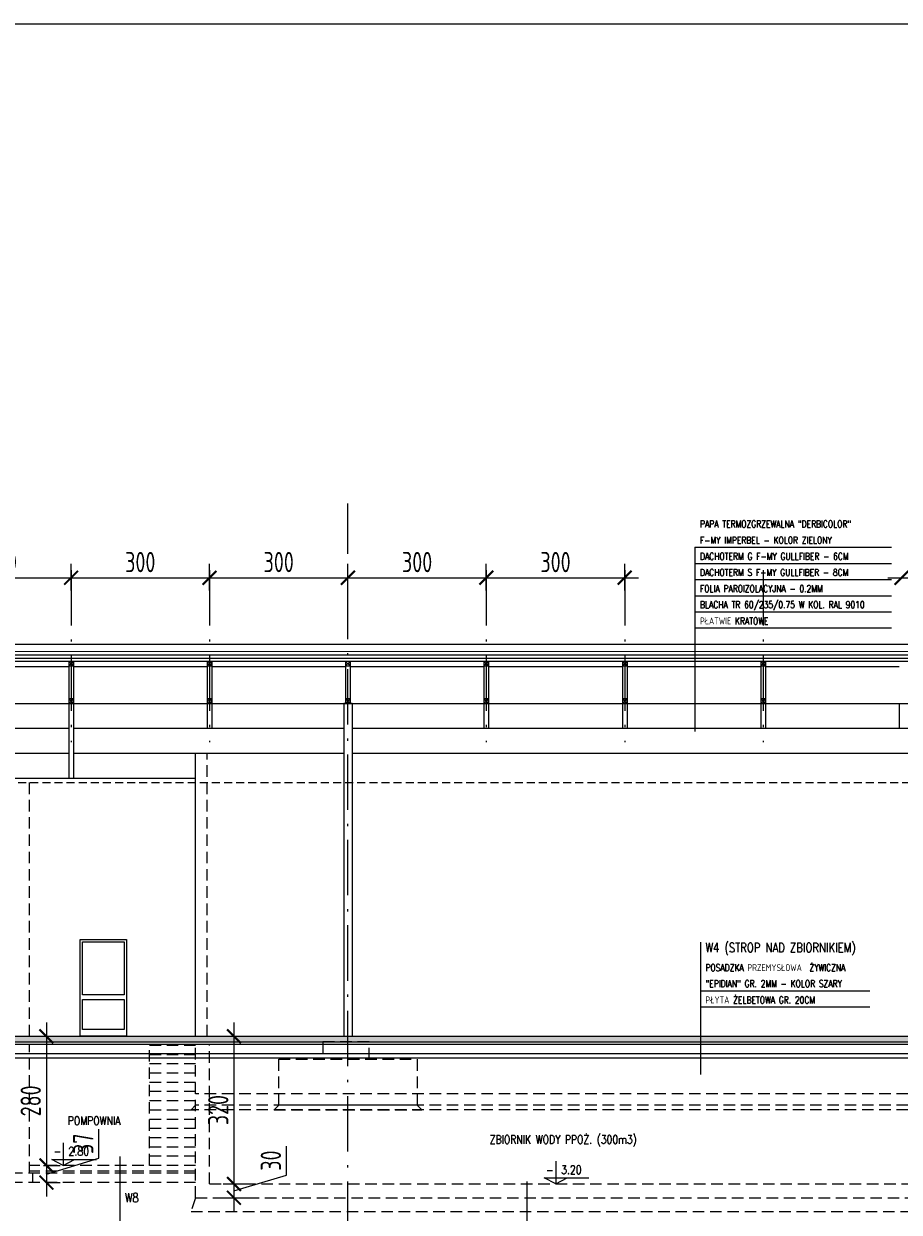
# Model space of a CAD drawing. Extents: x 153948 to 285449, y -89387 to -60195.
# Tile 95 of 101: x 281077 to 282975, y -81379 to -78803. Entities that reach past the tile are written whole.
import ezdxf
from ezdxf.enums import TextEntityAlignment as Align

# ---------------------------------------------------------------- set-up
doc = ezdxf.new("R2010")
doc.units = 0
doc.header["$LTSCALE"] = 100
doc.header["$MEASUREMENT"] = 0
doc.header["$PDMODE"] = 1
doc.linetypes.add('ACAD_ISO10W100', pattern=[18.5, 12, -3, 0.5, -3])
doc.linetypes.add('DASHED2', pattern=[0.375, 0.25, -0.125])
doc.layers.get('0').update_dxf_attribs({"linetype": 'CONTINUOUS'})
doc.layers.get('DEFPOINTS').update_dxf_attribs({"linetype": 'CONTINUOUS'})
for name, color, linetype in [('A-BUD-OP', 3, 'CONTINUOUS'), ('DRZWI', 5, 'CONTINUOUS'), ('FUNDAM', 5, 'DASHED2'), ('IZOLACJE', 3, 'CONTINUOUS'), ('K-STA', 2, 'CONTINUOUS'), ('OCIEPLENIE', 8, 'BATTING'), ('OPIS-POM', 2, 'CONTINUOUS'), ('OSIE', 8, 'ACAD_ISO10W100'), ('POSADZKA', 13, 'CONTINUOUS'), ('R-----OP', 2, 'CONTINUOUS'), ('R-RAM', 1, 'CONTINUOUS'), ('SCHODY', 2, 'CONTINUOUS'), ('SZRAF', 9, 'CONTINUOUS'), ('WIDOK', 11, 'CONTINUOUS'), ('WYMIARY', 1, 'CONTINUOUS')]:
    doc.layers.add(name, color=color, linetype=linetype)
doc.styles.add('DYBY-NORMALNY-0-8-N', font='ROMANS.SHX', dxfattribs={"width": 0.8})
doc.styles.add('STYLE2', font='isocp.shx', dxfattribs={"width": 0.8})
doc.linetypes.add('BATTING', pattern='A,0.0001,-0.1,[134,ltypeshp.shx,S=0.1,R=0,X=-0.1,Y=0],-0.2,[134,ltypeshp.shx,S=0.1,R=180,X=0.1,Y=0],-0.1', length=0.4001)
doc.dimstyles.new('KRESKI_100', dxfattribs={"dimscale": 20, "dimtxt": 2.2, "dimasz": 1.5, "dimexe": 1.5, "dimexo": 1.5, "dimgap": 0.6, "dimtad": 1, "dimdec": 1, "dimrnd": 0.5, "dimdsep": 46, "dimtxsty": 'STYLE2', "dimblk1": 'ARCHTICK', "dimblk2": 'ARCHTICK', "dimsah": 1, "dimcen": 2.5, "dimdle": 1.5, "dimclrd": 10, "dimclre": 10, "dimclrt": 15, "dimadec": 0, "dimazin": 0, "dimtfac": 1, "dimtdec": 1, "dimtmove": 1, "dimatfit": 3, "dimldrblk": 'ARCHTICK', "dimfxl": 1.5, "dimfxlon": 1, "dimtolj": 1, "dimtzin": 0, "dimarcsym": 0})
pattern_1 = [(45, (331683.831, -73850.217), (-8.8388348, 8.8388348), []), (45, (331692.67, -73850.217), (-8.8388348, 8.8388348), [6.25, -3.125])]

# ---------------------------------------------------------------- blocks, each defined once
blk = doc.blocks.new('_ARCHTICK')
at = {"color": 0, "linetype": 'ByBlock', "const_width": 0.15}
blk.add_lwpolyline([(-0.5, -0.5), (0.5, 0.5)], dxfattribs=at)
blk = doc.blocks.new('*D846')
at = {"layer": 'DEFPOINTS', "color": 0, "transparency": 16777216}
for p in [(281089.8, -80997.7), (281089.8, -81277.7), (281126.3, -81277.7)]:
    blk.add_point(p, dxfattribs=at)
at = {"layer": 'WYMIARY', "color": 10, "lineweight": -2, "transparency": 16777216}
for p, q in [((281126.3, -80967.7), (281126.3, -81307.7)), ((281119.8, -80997.7), (281156.3, -80997.7)), ((281119.8, -81277.7), (281156.3, -81277.7))]:
    blk.add_line(p, q, dxfattribs=at)
at = {"layer": 'WYMIARY', "color": 10, "lineweight": -2, "transparency": 16777216, "xscale": 30, "yscale": 30, "zscale": 30}
for p, rotation in [((281126.3, -80997.7), 90), ((281126.3, -81277.7), 270)]:
    blk.add_blockref('_ARCHTICK', p, dxfattribs=dict(at, rotation=rotation))
at = {"layer": 'WYMIARY', "color": 15, "transparency": 16777216, "insert": (281092.3, -81137.7), "char_height": 44, "attachment_point": 5, "rotation": 90, "style": 'STYLE2'}
blk.add_mtext('\\A1;280', dxfattribs=at)
blk = doc.blocks.new('*D847')
at = {"layer": 'DEFPOINTS', "color": 0, "transparency": 16777216}
for p in [(281089.8, -81277.7), (281096.3, -81314.7), (281126.3, -81314.7)]:
    blk.add_point(p, dxfattribs=at)
at = {"layer": 'WYMIARY', "color": 10, "lineweight": -2, "transparency": 16777216}
for p, q in [((281240.3, -81262), (281240.3, -81199.3)), ((281126.3, -81247.7), (281126.3, -81344.7)), ((281126.3, -81296.2), (281240.3, -81262)), ((281126.3, -81314.7), (281156.3, -81314.7))]:
    blk.add_line(p, q, dxfattribs=at)
at = {"layer": 'WYMIARY', "color": 10, "lineweight": -2, "transparency": 16777216, "xscale": 30, "yscale": 30, "zscale": 30}
for p, rotation in [((281126.3, -81277.7), 90), ((281126.3, -81314.7), 270)]:
    blk.add_blockref('_ARCHTICK', p, dxfattribs=dict(at, rotation=rotation))
at = {"layer": 'WYMIARY', "color": 15, "transparency": 16777216, "insert": (281206.3, -81230.6), "char_height": 44, "attachment_point": 5, "rotation": 90, "style": 'STYLE2'}
blk.add_mtext('\\A1;37', dxfattribs=at)
blk = doc.blocks.new('*D848')
at = {"layer": 'DEFPOINTS', "color": 0, "transparency": 16777216}
for p in [(281474.8, -80997.7), (281479.8, -81317.7), (281532.8, -81317.7)]:
    blk.add_point(p, dxfattribs=at)
at = {"layer": 'WYMIARY', "color": 10, "lineweight": -2, "transparency": 16777216}
for p, q in [((281532.8, -80967.7), (281532.8, -81347.7)), ((281504.8, -80997.7), (281562.8, -80997.7)), ((281509.8, -81317.7), (281562.8, -81317.7))]:
    blk.add_line(p, q, dxfattribs=at)
at = {"layer": 'WYMIARY', "color": 10, "lineweight": -2, "transparency": 16777216, "xscale": 30, "yscale": 30, "zscale": 30}
for p, rotation in [((281532.8, -80997.7), 90), ((281532.8, -81317.7), 270)]:
    blk.add_blockref('_ARCHTICK', p, dxfattribs=dict(at, rotation=rotation))
at = {"layer": 'WYMIARY', "color": 15, "transparency": 16777216, "insert": (281498.8, -81157.7), "char_height": 44, "attachment_point": 5, "rotation": 90, "style": 'STYLE2'}
blk.add_mtext('\\A1;320', dxfattribs=at)
blk = doc.blocks.new('*D849')
at = {"layer": 'DEFPOINTS', "color": 0, "transparency": 16777216}
for p in [(281479.8, -81317.7), (281449.8, -81347.7), (281532.8, -81347.7)]:
    blk.add_point(p, dxfattribs=at)
at = {"layer": 'WYMIARY', "color": 10, "lineweight": -2, "transparency": 16777216}
for p, q in [((281646.8, -81298.5), (281646.8, -81235.7)), ((281532.8, -81287.7), (281532.8, -81377.7)), ((281532.8, -81332.7), (281646.8, -81298.5)), ((281502.8, -81347.7), (281562.8, -81347.7))]:
    blk.add_line(p, q, dxfattribs=at)
at = {"layer": 'WYMIARY', "color": 10, "lineweight": -2, "transparency": 16777216, "xscale": 30, "yscale": 30, "zscale": 30}
for p, rotation in [((281532.8, -81317.7), 90), ((281532.8, -81347.7), 270)]:
    blk.add_blockref('_ARCHTICK', p, dxfattribs=dict(at, rotation=rotation))
at = {"layer": 'WYMIARY', "color": 15, "transparency": 16777216, "insert": (281612.8, -81267.1), "char_height": 44, "attachment_point": 5, "rotation": 90, "style": 'STYLE2'}
blk.add_mtext('\\A1;30', dxfattribs=at)
blk = doc.blocks.new('*D857')
at = {"layer": 'DEFPOINTS', "color": 0, "transparency": 16777216}
for p in [(281179.8, -80003.9), (280879.8, -80061.9), (281179.8, -80061.9)]:
    blk.add_point(p, dxfattribs=at)
at = {"layer": 'WYMIARY', "color": 10, "lineweight": -2, "transparency": 16777216}
for p, q in [((281179.8, -80031.9), (281179.8, -79973.9)), ((280849.8, -80003.9), (281209.8, -80003.9))]:
    blk.add_line(p, q, dxfattribs=at)
at = {"layer": 'WYMIARY', "color": 10, "lineweight": -2, "transparency": 16777216, "xscale": 30, "yscale": 30, "zscale": 30, "rotation": 180}
blk.add_blockref('_ARCHTICK', (280879.8, -80003.9), dxfattribs=at)
at = {"layer": 'WYMIARY', "color": 10, "lineweight": -2, "transparency": 16777216, "xscale": 30, "yscale": 30, "zscale": 30}
blk.add_blockref('_ARCHTICK', (281179.8, -80003.9), dxfattribs=at)
at = {"layer": 'WYMIARY', "color": 15, "transparency": 16777216, "insert": (281029.8, -79969.9), "char_height": 44, "attachment_point": 5, "style": 'STYLE2'}
blk.add_mtext('\\A1;300', dxfattribs=at)
blk = doc.blocks.new('*D858')
at = {"layer": 'DEFPOINTS', "color": 0, "transparency": 16777216}
for p in [(281479.8, -80003.9), (281179.8, -80061.9), (281479.8, -80061.9)]:
    blk.add_point(p, dxfattribs=at)
at = {"layer": 'WYMIARY', "color": 10, "lineweight": -2, "transparency": 16777216}
for p, q in [((281479.8, -80031.9), (281479.8, -79973.9)), ((281149.8, -80003.9), (281509.8, -80003.9))]:
    blk.add_line(p, q, dxfattribs=at)
at = {"layer": 'WYMIARY', "color": 10, "lineweight": -2, "transparency": 16777216, "xscale": 30, "yscale": 30, "zscale": 30, "rotation": 180}
blk.add_blockref('_ARCHTICK', (281179.8, -80003.9), dxfattribs=at)
at = {"layer": 'WYMIARY', "color": 10, "lineweight": -2, "transparency": 16777216, "xscale": 30, "yscale": 30, "zscale": 30}
blk.add_blockref('_ARCHTICK', (281479.8, -80003.9), dxfattribs=at)
at = {"layer": 'WYMIARY', "color": 15, "transparency": 16777216, "insert": (281329.8, -79969.9), "char_height": 44, "attachment_point": 5, "style": 'STYLE2'}
blk.add_mtext('\\A1;300', dxfattribs=at)
blk = doc.blocks.new('*D859')
at = {"layer": 'DEFPOINTS', "color": 0, "transparency": 16777216}
for p in [(281779.8, -80003.9), (281479.8, -80061.9), (281779.8, -80061.9)]:
    blk.add_point(p, dxfattribs=at)
at = {"layer": 'WYMIARY', "color": 10, "lineweight": -2, "transparency": 16777216}
for p, q in [((281779.8, -80031.9), (281779.8, -79973.9)), ((281449.8, -80003.9), (281809.8, -80003.9))]:
    blk.add_line(p, q, dxfattribs=at)
at = {"layer": 'WYMIARY', "color": 10, "lineweight": -2, "transparency": 16777216, "xscale": 30, "yscale": 30, "zscale": 30, "rotation": 180}
blk.add_blockref('_ARCHTICK', (281479.8, -80003.9), dxfattribs=at)
at = {"layer": 'WYMIARY', "color": 10, "lineweight": -2, "transparency": 16777216, "xscale": 30, "yscale": 30, "zscale": 30}
blk.add_blockref('_ARCHTICK', (281779.8, -80003.9), dxfattribs=at)
at = {"layer": 'WYMIARY', "color": 15, "transparency": 16777216, "insert": (281629.8, -79969.9), "char_height": 44, "attachment_point": 5, "style": 'STYLE2'}
blk.add_mtext('\\A1;300', dxfattribs=at)
blk = doc.blocks.new('*D860')
at = {"layer": 'DEFPOINTS', "color": 0, "transparency": 16777216}
for p in [(282079.8, -80003.9), (281779.8, -80061.9), (282079.8, -80061.9)]:
    blk.add_point(p, dxfattribs=at)
at = {"layer": 'WYMIARY', "color": 10, "lineweight": -2, "transparency": 16777216}
for p, q in [((282079.8, -80031.9), (282079.8, -79973.9)), ((281749.8, -80003.9), (282109.8, -80003.9))]:
    blk.add_line(p, q, dxfattribs=at)
at = {"layer": 'WYMIARY', "color": 10, "lineweight": -2, "transparency": 16777216, "xscale": 30, "yscale": 30, "zscale": 30, "rotation": 180}
blk.add_blockref('_ARCHTICK', (281779.8, -80003.9), dxfattribs=at)
at = {"layer": 'WYMIARY', "color": 10, "lineweight": -2, "transparency": 16777216, "xscale": 30, "yscale": 30, "zscale": 30}
blk.add_blockref('_ARCHTICK', (282079.8, -80003.9), dxfattribs=at)
at = {"layer": 'WYMIARY', "color": 15, "transparency": 16777216, "insert": (281929.8, -79969.9), "char_height": 44, "attachment_point": 5, "style": 'STYLE2'}
blk.add_mtext('\\A1;300', dxfattribs=at)
blk = doc.blocks.new('*D861')
at = {"layer": 'DEFPOINTS', "color": 0, "transparency": 16777216}
for p in [(282379.8, -80003.9), (282079.8, -80061.9), (282379.8, -80061.9)]:
    blk.add_point(p, dxfattribs=at)
at = {"layer": 'WYMIARY', "color": 10, "lineweight": -2, "transparency": 16777216}
for p, q in [((282379.8, -80031.9), (282379.8, -79973.9)), ((282049.8, -80003.9), (282409.8, -80003.9))]:
    blk.add_line(p, q, dxfattribs=at)
at = {"layer": 'WYMIARY', "color": 10, "lineweight": -2, "transparency": 16777216, "xscale": 30, "yscale": 30, "zscale": 30, "rotation": 180}
blk.add_blockref('_ARCHTICK', (282079.8, -80003.9), dxfattribs=at)
at = {"layer": 'WYMIARY', "color": 10, "lineweight": -2, "transparency": 16777216, "xscale": 30, "yscale": 30, "zscale": 30}
blk.add_blockref('_ARCHTICK', (282379.8, -80003.9), dxfattribs=at)
at = {"layer": 'WYMIARY', "color": 15, "transparency": 16777216, "insert": (282229.8, -79969.9), "char_height": 44, "attachment_point": 5, "style": 'STYLE2'}
blk.add_mtext('\\A1;300', dxfattribs=at)
blk = doc.blocks.new('*D862')
at = {"layer": 'DEFPOINTS', "color": 0, "transparency": 16777216}
for p in [(283279.8, -80003.9), (282979.8, -80061.9), (283279.8, -80061.9)]:
    blk.add_point(p, dxfattribs=at)
at = {"layer": 'WYMIARY', "color": 10, "lineweight": -2, "transparency": 16777216}
for p, q in [((283279.8, -80031.9), (283279.8, -79973.9)), ((282949.8, -80003.9), (283309.8, -80003.9))]:
    blk.add_line(p, q, dxfattribs=at)
at = {"layer": 'WYMIARY', "color": 10, "lineweight": -2, "transparency": 16777216, "xscale": 30, "yscale": 30, "zscale": 30, "rotation": 180}
blk.add_blockref('_ARCHTICK', (282979.8, -80003.9), dxfattribs=at)
at = {"layer": 'WYMIARY', "color": 10, "lineweight": -2, "transparency": 16777216, "xscale": 30, "yscale": 30, "zscale": 30}
blk.add_blockref('_ARCHTICK', (283279.8, -80003.9), dxfattribs=at)
at = {"layer": 'WYMIARY', "color": 15, "transparency": 16777216, "insert": (283129.8, -79969.9), "char_height": 44, "attachment_point": 5, "style": 'STYLE2'}
blk.add_mtext('\\A1;300', dxfattribs=at)

msp = doc.modelspace()

# ---------------------------------------------------------------- hatches: boundary and pattern name
at = {"layer": 'SZRAF'}
h = msp.add_hatch(dxfattribs=at)
h.set_pattern_fill('ANSI33', color=256, scale=50, style=0)
h.set_pattern_definition(pattern_1)
h.paths.add_polyline_path([(279980.77, -80997.7), (279980.77, -81009.7), (281779.77, -81009.7), (281779.77, -80997.7)])
h = msp.add_hatch(dxfattribs=at)
h.set_pattern_fill('ANSI33', color=256, scale=50, style=0)
h.set_pattern_definition(pattern_1)
h.paths.add_polyline_path([(281779.77, -80997.7), (281779.77, -81009.7), (282543.82, -81009.7), (282543.82, -80997.7)])
h.paths.add_polyline_path([(283579.77, -81009.7), (283579.77, -80997.7), (282543.82, -80997.7), (282543.82, -81009.7)])

# ---------------------------------------------------------------- linework, layer by layer
at = {"layer": 'A-BUD-OP'}
for p, q in [((281162.6, -81228.32), (281162.6, -81277.7)), ((281162.6, -81277.7), (281137.9, -81264.82)), ((281137.9, -81264.82), (281234.56, -81264.82)), ((281162.6, -81277.7), (281187.3, -81264.82)), ((282230.23, -81268.32), (282230.23, -81317.7)), ((282205.53, -81304.82), (282302.18, -81304.82)), ((282230.23, -81317.7), (282205.53, -81304.82)), ((282230.23, -81317.7), (282254.93, -81304.82))]:
    msp.add_line(p, q, dxfattribs=at)
at = {"layer": 'DRZWI'}
for points in [[(281299.77, -80997.7), (281199.77, -80997.7), (281199.77, -80787.7), (281299.77, -80787.7)], [(281294.77, -80907.7), (281204.77, -80907.7), (281204.77, -80792.7), (281294.77, -80792.7)], [(281294.77, -80982.7), (281204.77, -80982.7), (281204.77, -80917.7), (281294.77, -80917.7)]]:
    msp.add_lwpolyline(points, close=True, dxfattribs=at)
at = {"layer": 'FUNDAM'}
for p, q in [((281089.77, -81294.7), (281089.77, -81014.7)), ((281449.77, -81347.7), (281449.77, -81014.7)), ((281479.77, -81317.7), (281479.77, -81014.7)), ((285131.61, -81122.35), (281449.77, -81122.35)), ((285131.61, -81147.35), (281449.77, -81147.35)), ((281449.77, -81277.7), (281089.77, -81277.7)), ((281449.77, -81289.7), (281089.77, -81289.7)), ((281449.77, -81294.7), (281056.27, -81294.7)), ((281449.77, -81314.7), (281056.27, -81314.7)), ((281096.27, -81294.7), (281096.27, -81314.7)), ((281479.77, -81317.7), (283479.77, -81317.7)), ((281449.77, -81347.7), (283509.77, -81347.7))]:
    msp.add_line(p, q, dxfattribs=at)
for points in [[(281825.77, -81047.7), (281825.77, -81009.7), (281725.77, -81009.7), (281725.77, -81047.7)], [(285131.61, -81157.35), (281439.77, -81157.35), (281449.77, -81147.35)], [(281629.76, -81147.35), (281619.76, -81157.35), (281939.76, -81157.35), (281929.76, -81147.35)], [(281449.77, -81347.7), (281439.77, -81377.7), (283519.77, -81377.7), (283509.77, -81347.7)]]:
    msp.add_lwpolyline(points, dxfattribs=at)
msp.add_lwpolyline([(281629.76, -81047.35), (281929.76, -81047.35), (281929.76, -81147.35), (281629.76, -81147.35)], close=True, dxfattribs=at)
at = {"layer": 'IZOLACJE', "ltscale": 0.1}
msp.add_line((285131.61, -80164.1), (279979.27, -80164.13), dxfattribs=at)
at = {"layer": 'K-STA', "ltscale": 0.1}
for p, q in [((285131.61, -80179.1), (279979.27, -80179.13)), ((285131.61, -80185.1), (279979.27, -80185.13)), ((281184.77, -80195.1), (281174.77, -80185.1)), ((281174.77, -80195.1), (281184.77, -80185.1)), ((281174.77, -80185.1), (281174.77, -80276.7)), ((281184.77, -80185.1), (281184.77, -80276.7)), ((281474.77, -80185.1), (281474.77, -80276.7)), ((281474.77, -80195.1), (281484.77, -80185.1)), ((281484.77, -80195.1), (281474.77, -80185.1)), ((281484.77, -80185.1), (281484.77, -80276.7)), ((281784.77, -80195.1), (281774.77, -80185.1)), ((281774.77, -80195.1), (281784.77, -80185.1)), ((281774.77, -80185.1), (281774.77, -80276.7)), ((281784.77, -80185.1), (281784.77, -80276.7)), ((282074.77, -80185.1), (282074.77, -80276.7)), ((282074.77, -80195.1), (282084.77, -80185.1)), ((282084.77, -80195.1), (282074.77, -80185.1)), ((282084.77, -80185.1), (282084.77, -80276.7)), ((282384.77, -80195.1), (282374.77, -80185.1)), ((282374.77, -80195.1), (282384.77, -80185.1)), ((282374.77, -80185.1), (282374.77, -80276.7)), ((282384.77, -80185.1), (282384.77, -80276.7)), ((282674.77, -80185.1), (282674.77, -80276.7)), ((282674.77, -80195.1), (282684.77, -80185.1)), ((282684.77, -80195.1), (282674.77, -80185.1)), ((282684.77, -80185.1), (282684.77, -80276.7)), ((281174.77, -80276.7), (281184.77, -80266.7)), ((281184.77, -80276.7), (281174.77, -80266.7)), ((281484.77, -80276.7), (281474.77, -80266.7)), ((281474.77, -80276.7), (281484.77, -80266.7)), ((281788.77, -80276.7), (281770.77, -80276.7)), ((281774.77, -80276.7), (281784.77, -80266.7)), ((281784.77, -80276.7), (281774.77, -80266.7)), ((282084.77, -80276.7), (282074.77, -80266.7)), ((282074.77, -80276.7), (282084.77, -80266.7)), ((282374.77, -80276.7), (282384.77, -80266.7)), ((282384.77, -80276.7), (282374.77, -80266.7)), ((282684.77, -80276.7), (282674.77, -80266.7)), ((282674.77, -80276.7), (282684.77, -80266.7))]:
    msp.add_line(p, q, dxfattribs=at)
at = {"layer": 'K-STA', "color": 8}
for p, q in [((281174.77, -80276.7), (281174.77, -80438.7)), ((281184.77, -80276.7), (281184.77, -80438.7)), ((281474.77, -80276.7), (281474.77, -80330.7)), ((281484.77, -80276.7), (281484.77, -80330.7)), ((282074.77, -80276.7), (282074.77, -80330.7)), ((282084.77, -80276.7), (282084.77, -80330.7)), ((282374.77, -80276.7), (282374.77, -80330.7)), ((282384.77, -80276.7), (282384.77, -80330.7)), ((282674.77, -80276.7), (282674.77, -80330.7)), ((282684.77, -80276.7), (282684.77, -80330.7)), ((282974.77, -80276.7), (282974.77, -80330.7))]:
    msp.add_line(p, q, dxfattribs=at)
at = {"layer": 'K-STA', "ltscale": 0.12}
for p, q in [((281770.77, -80276.7), (281770.77, -80997.7)), ((281788.77, -80276.7), (281788.77, -80997.7))]:
    msp.add_line(p, q, dxfattribs=at)
at = {"layer": 'K-STA'}
for points in [[(281184.77, -80195.1), (281184.77, -80185.1), (281174.77, -80185.1), (281174.77, -80195.1)], [(281484.77, -80195.1), (281484.77, -80185.1), (281474.77, -80185.1), (281474.77, -80195.1)], [(281784.77, -80195.1), (281784.77, -80185.1), (281774.77, -80185.1), (281774.77, -80195.1)], [(282084.77, -80195.1), (282084.77, -80185.1), (282074.77, -80185.1), (282074.77, -80195.1)], [(282384.77, -80195.1), (282384.77, -80185.1), (282374.77, -80185.1), (282374.77, -80195.1)], [(282684.77, -80195.1), (282684.77, -80185.1), (282674.77, -80185.1), (282674.77, -80195.1)], [(281184.77, -80276.7), (281184.77, -80266.7), (281174.77, -80266.7), (281174.77, -80276.7)], [(281484.77, -80276.7), (281484.77, -80266.7), (281474.77, -80266.7), (281474.77, -80276.7)], [(281784.77, -80276.7), (281784.77, -80266.7), (281774.77, -80266.7), (281774.77, -80276.7)], [(282084.77, -80276.7), (282084.77, -80266.7), (282074.77, -80266.7), (282074.77, -80276.7)], [(282384.77, -80276.7), (282384.77, -80266.7), (282374.77, -80266.7), (282374.77, -80276.7)], [(282684.77, -80276.7), (282684.77, -80266.7), (282674.77, -80266.7), (282674.77, -80276.7)]]:
    msp.add_lwpolyline(points, close=True, dxfattribs=at)
at = {"layer": 'OCIEPLENIE', "ltscale": 0.19}
msp.add_line((285131.61, -80171.59), (279979.27, -80171.29), dxfattribs=at)
at = {"layer": 'OSIE', "ltscale": 0.1}
for p, q in [((281779.77, -81802.19), (281779.77, -79843.26)), ((281179.77, -79987.4), (281179.77, -80360.18)), ((281179.77, -79987.4), (281179.77, -80360.18)), ((281479.77, -79987.4), (281479.77, -80360.18)), ((281479.77, -79987.4), (281479.77, -80360.18)), ((282079.77, -79987.4), (282079.77, -80360.18)), ((282079.77, -79987.4), (282079.77, -80360.18)), ((282379.77, -79987.4), (282379.77, -80360.18)), ((282379.77, -79987.4), (282379.77, -80360.18)), ((282679.77, -79987.4), (282679.77, -80360.18)), ((282679.77, -79987.4), (282679.77, -80360.18))]:
    msp.add_line(p, q, dxfattribs=at)
at = {"layer": 'OSIE', "ltscale": 0.5}
msp.add_line((281779.77, -81245.13), (281779.77, -81208.51), dxfattribs=at)
at = {"layer": 'POSADZKA'}
msp.add_line((279980.77, -80997.7), (285131.61, -80997.7), dxfattribs=at)
at = {"layer": 'POSADZKA', "color": 1}
for p, q in [((279980.77, -81009.7), (285131.61, -81009.7)), ((279980.77, -81014.7), (285131.61, -81014.7))]:
    msp.add_line(p, q, dxfattribs=at)
at = {"layer": 'POSADZKA', "color": 2}
for p, q in [((279980.77, -81034.7), (285131.61, -81034.7)), ((280003, -81044.7), (285131.61, -81044.7))]:
    msp.add_line(p, q, dxfattribs=at)
at = {"layer": 'R-----OP', "color": 1}
for p, q in [((282532.04, -79937.82), (282958.01, -79937.82)), ((282532.04, -79937.82), (282532.04, -80337.38)), ((282532.04, -79972.82), (282958.01, -79972.82)), ((282532.04, -80007.82), (282958.01, -80007.82)), ((282532.04, -80042.82), (282958.01, -80042.82)), ((282532.04, -80042.82), (282958.01, -80042.82)), ((282532.04, -80077.82), (282958.01, -80077.82)), ((282532.04, -80112.82), (282958.01, -80112.82)), ((282543.82, -80794.05), (282543.82, -81080.2)), ((282543.82, -80899.22), (282911.35, -80899.22)), ((282543.82, -80934.22), (282911.35, -80934.22)), ((281285.3, -81258.11), (281285.3, -81511.2)), ((282167.77, -81312.77), (282167.77, -81495.86))]:
    msp.add_line(p, q, dxfattribs=at)
at = {"layer": 'R-RAM'}
msp.add_lwpolyline([(279465.08, -78803.27), (285449.45, -78803.27), (285449.45, -82710.94), (279465.08, -82710.94)], close=True, dxfattribs=at)
at = {"layer": 'SCHODY', "color": 9, "linetype": 'DASHED2'}
for p, q in [((281349.77, -81277.7), (281349.77, -81014.7)), ((281449.77, -81017.7), (281349.77, -81017.7)), ((281449.77, -81037.7), (281349.77, -81037.7)), ((281449.77, -81057.7), (281349.77, -81057.7)), ((281449.77, -81077.7), (281349.77, -81077.7)), ((281449.77, -81097.7), (281349.77, -81097.7)), ((281449.77, -81117.7), (281349.77, -81117.7)), ((281449.77, -81137.7), (281349.77, -81137.7)), ((281449.77, -81157.7), (281349.77, -81157.7)), ((281449.77, -81177.7), (281349.77, -81177.7)), ((281449.77, -81197.7), (281349.77, -81197.7)), ((281449.77, -81217.7), (281349.77, -81217.7)), ((281449.77, -81237.7), (281349.77, -81237.7)), ((281449.77, -81257.7), (281349.77, -81257.7))]:
    msp.add_line(p, q, dxfattribs=at)
at = {"layer": 'WIDOK', "ltscale": 0.12}
msp.add_line((279979.27, -80147.7), (285131.61, -80147.7), dxfattribs=at)
at = {"layer": 'WIDOK'}
for p, q in [((281174.77, -80196.7), (280884.77, -80196.7)), ((281474.77, -80196.7), (281184.77, -80196.7)), ((281774.77, -80196.7), (281484.77, -80196.7)), ((282074.77, -80196.7), (281784.77, -80196.7)), ((282374.77, -80196.7), (282084.77, -80196.7)), ((282674.77, -80196.7), (282384.77, -80196.7)), ((282674.77, -80196.7), (282384.77, -80196.7)), ((282974.77, -80196.7), (282684.77, -80196.7)), ((279984.77, -80276.7), (285131.61, -80276.7))]:
    msp.add_line(p, q, dxfattribs=at)
at = {"layer": 'WIDOK', "color": 8}
for p, q in [((281174.77, -80330.7), (280884.77, -80330.7)), ((281770.77, -80330.7), (281184.77, -80330.7)), ((283570.77, -80330.7), (281788.77, -80330.7)), ((281174.77, -80384.7), (280884.77, -80384.7)), ((281449.77, -80384.7), (281184.77, -80384.7)), ((281770.77, -80384.7), (281184.77, -80384.7)), ((283570.77, -80384.7), (281788.77, -80384.7)), ((281449.77, -80438.7), (279992.77, -80438.7))]:
    msp.add_line(p, q, dxfattribs=at)
at = {"layer": 'WIDOK', "color": 8, "ltscale": 0.5}
msp.add_line((281449.77, -80997.7), (281449.77, -80384.7), dxfattribs=at)
at = {"layer": 'WIDOK', "color": 8, "linetype": 'DASHED2'}
for p, q in [((281474.77, -80997.7), (281474.77, -80384.7)), ((281089.77, -80997.7), (281089.77, -80438.7))]:
    msp.add_line(p, q, dxfattribs=at)
at = {"layer": 'WIDOK', "color": 3, "linetype": 'DASHED2', "ltscale": 0.7}
msp.add_line((279988.77, -80447.7), (285131.61, -80447.7), dxfattribs=at)

# ---------------------------------------------------------------- texts
at = {"layer": 'A-BUD-OP', "style": 'DYBY-NORMALNY-0-8-N', "width": 0.8}
for s, p in [('2.80', (281174.01, -81256.32)), ('-', (281141.79, -81256.32)), ('-', (282209.41, -81296.32)), ('3.20', (282241.63, -81296.32))]:
    msp.add_text(s, height=18.75, dxfattribs=at).set_placement(p)
at = {"layer": 'OPIS-POM', "style": 'DYBY-NORMALNY-0-8-N', "width": 0.8}
for s, height, p in [('POMPOWNIA', 18.281, (281229.73, -81180.81)), ('ZBIORNIK WODY PPOŻ. (300m3)', 18.2812, (282246.48, -81222.47))]:
    msp.add_text(s, height=height, dxfattribs=at).set_placement(p, align=Align.MIDDLE)
at = {"layer": 'R-----OP', "color": 2, "style": 'DYBY-NORMALNY-0-8-N', "width": 0.8}
for s, height, p in [('PAPA TERMOZGRZEWALNA "DERBICOLOR"', 15, (282542.99, -79894.99)), ('F-MY IMPERBEL - KOLOR ZIELONY', 15, (282542.99, -79929.99)), ('DACHOTERM G F-MY GULLFIBER - 6CM', 15, (282542.99, -79964.99)), ('DACHOTERM S F-MY GULLFIBER - 8CM', 15, (282542.99, -79999.99)), ('FOLIA PAROIZOLACYJNA - 0.2MM', 15, (282542.99, -80034.99)), ('BLACHA TR 60/235/0.75 W KOL. RAL 9010', 15, (282542.99, -80069.99)), ('PŁATWIE KRATOWE', 15, (282542.99, -80104.99)), ('W4 (STROP NAD ZBIORNIKIEM)', 20, (282554.76, -80815.44)), ('POSADZKA PRZEMYSŁOWA  ŻYWICZNA', 15, (282554.76, -80856.39)), ('"EPIDIAN" GR. 2MM - KOLOR SZARY', 15, (282554.76, -80891.39)), ('PŁYTA ŻELBETOWA GR. 20CM', 15, (282554.76, -80926.39)), ('W8', 20, (281296.25, -81357.42))]:
    msp.add_text(s, height=height, dxfattribs=at).set_placement(p)

# ---------------------------------------------------------------- dimensions: what is measured, and where the dimension line sits
at = {"layer": 'WYMIARY'}
for base, p1, p2, picture, middle in [((281179.77, -80003.89), (280879.77, -80061.94), (281179.77, -80061.94), '*D857', (281029.77, -79969.89)), ((281479.77, -80003.89), (281179.77, -80061.94), (281479.77, -80061.94), '*D858', (281329.77, -79969.89)), ((281779.77, -80003.89), (281479.77, -80061.94), (281779.77, -80061.94), '*D859', (281629.77, -79969.89)), ((282079.77, -80003.89), (281779.77, -80061.94), (282079.77, -80061.94), '*D860', (281929.77, -79969.89)), ((282379.77, -80003.89), (282079.77, -80061.94), (282379.77, -80061.94), '*D861', (282229.77, -79969.89)), ((283279.77, -80003.89), (282979.77, -80061.94), (283279.77, -80061.94), '*D862', (283129.77, -79969.89))]:
    dim = msp.add_linear_dim(base=base, p1=p1, p2=p2, dimstyle='KRESKI_100', override={"dimse1": 1}, dxfattribs=at)
    dim.commit()
    dim.dimension.update_dxf_attribs({"geometry": picture, "text_midpoint": middle})
for base, p1, p2, picture, middle in [((281126.28, -81277.7), (281089.77, -80997.7), (281089.77, -81277.7), '*D846', (281092.27, -81137.7)), ((281532.79, -81317.7), (281474.77, -80997.7), (281479.77, -81317.7), '*D848', (281498.79, -81157.7))]:
    dim = msp.add_linear_dim(base=base, p1=p1, p2=p2, angle=90, dimstyle='KRESKI_100', dxfattribs=at)
    dim.commit()
    dim.dimension.update_dxf_attribs({"geometry": picture, "text_midpoint": middle})
for base, p1, p2, picture, middle in [((281126.28, -81314.7), (281089.77, -81277.7), (281096.27, -81314.7), '*D847', (281206.28, -81250)), ((281532.79, -81347.7), (281479.77, -81317.7), (281449.77, -81347.7), '*D849', (281612.79, -81286.5))]:
    dim = msp.add_linear_dim(base=base, p1=p1, p2=p2, angle=90, dimstyle='KRESKI_100', override={"dimse1": 1}, dxfattribs=at)
    dim.commit()
    dim.dimension.update_dxf_attribs({"geometry": picture, "text_midpoint": middle})

doc.saveas('drawing.dxf')
